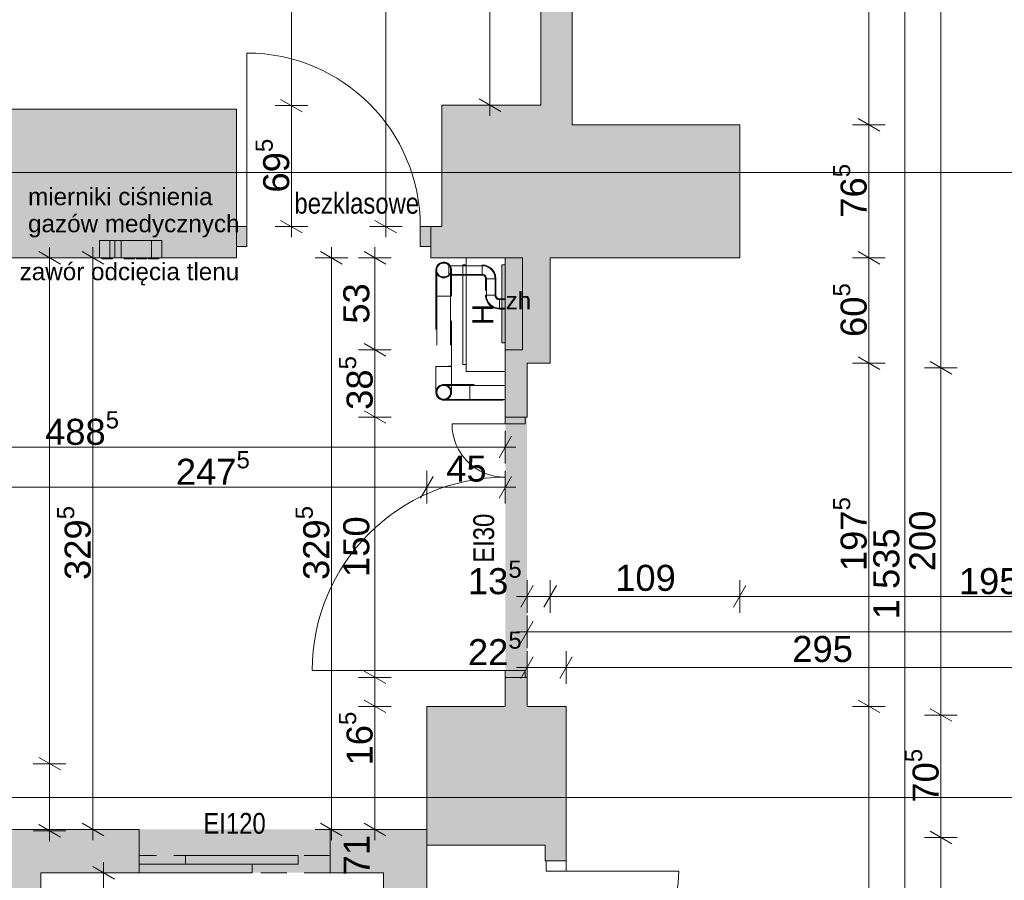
# Paper-space layout 'A-11 INWENTARYZACJA - PIĘTRO 8' of a CAD drawing. Header units: millimetres. Extents: x 0 to 420, y 0 to 297.
# Tile 4 of 12: x 125 to 182, y 171 to 220. Entities that reach past the tile are written whole.
import ezdxf
from ezdxf.xclip import XClip

# ---------------------------------------------------------------- set-up
doc = ezdxf.new("R2010")
doc.units = ezdxf.units.MM
doc.header["$MEASUREMENT"] = 0
doc.header["$XCLIPFRAME"] = 0
for name, pattern in [('DASHDOTX2', [1000, 500, -250, 0, -250]), ('Przer. długie kreski', [2.5, 1.5, -1]), ('PRZERYWANA', [5.64444, 2.82222, -2.82222])]:
    doc.linetypes.add(name, pattern=pattern)
doc.layers.add('A_osie_Nr_pióra__16', color=7, linetype='Continuous', lineweight=5, true_color=0x0f0f0f)
doc.layers.add('A_ppoż_Nr_pióra__8', color=7, linetype='Continuous', lineweight=13, true_color=0x4c4c4c)
for name, color, linetype in [('A_podrys', 7, 'Continuous'), ('A_ppoż', 7, 'Continuous'), ('A_winda', 7, 'Continuous'), ('A_wyposażenie', 7, 'Continuous'), ('A_ściany', 7, 'Continuous'), ('Drzwi Archicad', 7, 'Continuous')]:
    doc.layers.add(name, color=color, linetype=linetype)
for name, color, linetype, lineweight in [('A_ppoż_Nr_pióra__2', 8, 'Continuous', 13), ('A_winda_Nr_pióra__1', 7, 'Continuous', 20), ('A_wymiary_Nr_pióra__1', 7, 'Continuous', 20), ('A_wymiary_Nr_pióra__2', 8, 'Continuous', 13), ('A_wyposażenie_Nr_pióra__2', 8, 'Continuous', 13), ('A_ściany_Nr_pióra__1', 7, 'Continuous', 20), ('A_ściany_Nr_pióra__2', 8, 'Continuous', 13), ('Drzwi Archicad_Nr_pióra__1', 7, 'Continuous', 20)]:
    doc.layers.add(name, color=color, linetype=linetype, lineweight=lineweight)
doc.styles.add('STYL_AUTOMATYCZNY_1', font='arial.ttf')
doc.styles.add('STYL_AUTOMATYCZNY_2', font='ARIALN.TTF')
doc.styles.add('STYL_AUTOMATYCZNY_4', font='arial.ttf')

# ---------------------------------------------------------------- blocks, each defined once
blk = doc.blocks.new('Rysunek_1_1', base_point=(-1586.907, -269.455))
at = {"layer": 'A_ppoż', "linetype": 'Continuous', "lineweight": 0, "true_color": 0xfdfdfd}
for points in [[(153.316, 206.71), (153.316, 201.41), (154.316, 201.41), (154.316, 206.71)], [(153.116, 201.81), (153.316, 201.81), (153.316, 206.31), (153.116, 206.31)]]:
    blk.add_hatch(color=7, dxfattribs=at).paths.add_polyline_path(points)
at = {"layer": 'A_ppoż', "linetype": 'Continuous', "lineweight": 0, "true_color": 0x121212}
for points in [[(154.566, 182.54), (154.566, 197.54), (153.316, 197.54), (153.316, 182.54)], [(143.216, 173.78), (132.216, 173.78), (132.216, 171.28), (143.216, 171.28)]]:
    blk.add_hatch(color=250, dxfattribs=at).paths.add_polyline_path(points)
at = {"layer": 'A_winda', "linetype": 'Continuous', "lineweight": 0, "true_color": 0xfdfdfd}
for points in [[(141.375, 172.28), (134.875, 172.28), (134.875, 171.78), (141.375, 171.78)], [(138.716, 171.78), (132.216, 171.78), (132.216, 171.28), (138.716, 171.28)]]:
    blk.add_hatch(color=7, dxfattribs=at).paths.add_polyline_path(points)
at = {"layer": 'A_wyposażenie', "linetype": 'Continuous', "lineweight": 0, "true_color": 0xfdfdfd}
for points in [[(129.916, 207.71), (129.916, 206.71), (130.816, 206.71), (130.816, 207.71)], [(132.916, 206.71), (132.916, 207.71), (130.516, 207.71), (130.516, 206.71)], [(133.516, 206.71), (133.516, 207.71), (131.166, 207.71), (131.166, 206.71)], [(130.066, 206.653), (130.666, 206.653), (130.666, 206.71), (130.066, 206.71)], [(131.339, 206.653), (131.939, 206.653), (131.939, 206.71), (131.339, 206.71)], [(132.038, 206.653), (132.638, 206.653), (132.638, 206.71), (132.038, 206.71)], [(132.738, 206.653), (133.338, 206.653), (133.338, 206.71), (132.738, 206.71)]]:
    blk.add_hatch(color=7, dxfattribs=at).paths.add_polyline_path(points)
at = {"layer": 'A_ściany', "linetype": 'Continuous', "lineweight": 0, "true_color": 0x000000}
for points in [[(155.366, 264.31), (155.366, 215.51), (157.166, 215.51), (157.166, 264.31)], [(137.816, 215.27), (122.646, 215.27), (122.646, 206.71), (137.816, 206.71)], [(157.166, 215.51), (149.666, 215.51), (149.666, 206.71), (157.166, 206.71)], [(157.166, 206.71), (166.826, 206.71), (166.826, 214.38), (157.166, 214.38)], [(149.016, 208.51), (149.016, 206.71), (149.666, 206.71), (149.666, 208.51)], [(155.906, 200.64), (155.906, 206.71), (153.316, 206.71), (153.316, 200.64)], [(153.316, 197.54), (154.566, 197.54), (154.566, 200.64), (153.316, 200.64)], [(153.316, 180.87), (154.566, 180.87), (154.566, 182.54), (153.316, 182.54)], [(148.796, 172.87), (155.616, 172.87), (156.816, 180.87), (148.796, 180.87)], [(155.616, 172.87), (155.616, 171.97), (156.816, 171.97), (156.816, 180.87)], [(124.046, 173.78), (126.546, 171.28), (132.216, 171.28), (132.216, 173.78)], [(124.046, 173.78), (124.046, 142.05), (126.546, 144.55), (126.546, 171.28)], [(148.796, 173.78), (143.216, 173.78), (143.216, 171.28), (146.296, 171.28)], [(146.296, 171.28), (146.296, 144.55), (148.796, 142.05), (148.796, 173.78)]]:
    blk.add_hatch(color=18, dxfattribs=at).paths.add_polyline_path(points)
at = {"layer": 'Drzwi Archicad', "linetype": 'Continuous', "lineweight": 0, "true_color": 0xfdfdfd}
for points in [[(137.816, 208.51), (137.816, 207.36), (138.416, 207.36), (138.416, 208.51)], [(149.016, 207.36), (149.016, 208.51), (148.416, 208.51), (148.416, 207.36)]]:
    blk.add_hatch(color=7, dxfattribs=at).paths.add_polyline_path(points)
at = {"layer": 'A_osie_Nr_pióra__16', "color": 250, "linetype": 'DASHDOTX2', "lineweight": 5, "true_color": 0x0f0f0f}
for p, q in [((282.285, 211.62), (58.086, 211.62)), ((282.285, 175.62), (58.086, 175.62))]:
    blk.add_line(p, q, dxfattribs=at)
at = {"layer": 'A_ppoż_Nr_pióra__2', "color": 8, "linetype": 'Continuous', "lineweight": 13}
for p, q in [((151.066, 206.71), (151.066, 200.16)), ((153.316, 206.71), (151.066, 206.71)), ((153.316, 200.16), (153.316, 206.71)), ((150.866, 206.31), (150.866, 200.56)), ((151.066, 206.31), (150.866, 206.31)), ((151.066, 200.56), (151.066, 206.31)), ((150.866, 200.56), (151.066, 200.56)), ((151.066, 200.16), (153.316, 200.16))]:
    blk.add_line(p, q, dxfattribs=at)
at = {"layer": 'A_ppoż_Nr_pióra__2', "color": 8, "linetype": 'PRZERYWANA', "lineweight": 13}
for p, q in [((149.331, 206.126), (149.316, 206.01)), ((149.316, 206.01), (149.316, 205.959)), ((149.376, 206.235), (149.331, 206.126)), ((149.366, 206.01), (149.366, 204.51)), ((149.447, 206.328), (149.376, 206.235)), ((149.541, 206.4), (149.447, 206.328)), ((149.649, 206.445), (149.541, 206.4)), ((149.766, 206.46), (149.649, 206.445)), ((149.882, 206.445), (149.766, 206.46)), ((149.991, 206.4), (149.882, 206.445)), ((150.084, 206.328), (149.991, 206.4)), ((150.067, 206.26), (151.974, 206.26)), ((150.155, 206.235), (150.084, 206.328)), ((150.2, 206.126), (150.155, 206.235)), ((150.166, 206.01), (150.166, 204.51)), ((150.216, 206.01), (150.2, 206.126)), ((150.216, 206.01), (150.216, 205.959)), ((151.974, 206.31), (151.974, 206.3)), ((151.974, 206.31), (152.181, 206.283)), ((151.974, 206.3), (151.974, 206.27)), ((151.974, 206.27), (151.974, 206.222)), ((151.974, 206.222), (151.974, 206.16)), ((151.974, 206.16), (151.974, 206.088)), ((151.974, 206.088), (151.974, 206.01)), ((151.974, 206.01), (151.974, 205.932)), ((152.181, 206.283), (152.374, 206.203)), ((152.374, 206.203), (152.54, 206.076)), ((152.54, 206.076), (152.667, 205.91)), ((149.316, 205.959), (149.316, 205.809)), ((149.316, 205.809), (149.316, 205.571)), ((149.316, 205.571), (149.316, 205.26)), ((150.067, 205.76), (151.974, 205.76)), ((150.216, 205.959), (150.216, 205.809)), ((150.216, 205.809), (150.216, 205.571)), ((150.216, 205.571), (150.216, 205.26)), ((151.974, 205.932), (151.974, 205.86)), ((151.974, 205.86), (151.974, 205.798)), ((151.974, 205.798), (151.974, 205.75)), ((151.974, 205.75), (151.974, 205.72)), ((151.974, 205.72), (151.974, 205.71)), ((151.974, 205.71), (152.026, 205.703)), ((152.026, 205.703), (152.074, 205.683)), ((152.074, 205.683), (152.115, 205.651)), ((152.115, 205.651), (152.147, 205.61)), ((152.147, 205.61), (152.167, 205.562)), ((152.167, 205.562), (152.174, 205.51)), ((152.184, 205.51), (152.174, 205.51)), ((152.214, 205.51), (152.184, 205.51)), ((152.262, 205.51), (152.214, 205.51)), ((152.224, 204.56), (152.224, 205.51)), ((152.324, 205.51), (152.262, 205.51)), ((152.396, 205.51), (152.324, 205.51)), ((152.474, 205.51), (152.396, 205.51)), ((152.551, 205.51), (152.474, 205.51)), ((152.624, 205.51), (152.551, 205.51)), ((152.686, 205.51), (152.624, 205.51)), ((152.667, 205.91), (152.747, 205.717)), ((152.734, 205.51), (152.686, 205.51)), ((152.724, 204.56), (152.724, 205.51)), ((152.764, 205.51), (152.734, 205.51)), ((152.747, 205.717), (152.774, 205.51)), ((152.774, 205.51), (152.764, 205.51)), ((149.316, 205.26), (149.316, 204.898)), ((149.316, 204.898), (149.316, 204.51)), ((150.216, 205.26), (150.216, 204.898)), ((150.216, 204.898), (150.216, 204.51)), ((149.331, 204.51), (149.316, 204.51)), ((149.376, 204.51), (149.331, 204.51)), ((149.366, 204.51), (149.366, 200.464)), ((149.447, 204.51), (149.376, 204.51)), ((149.541, 204.51), (149.447, 204.51)), ((149.649, 204.51), (149.541, 204.51)), ((149.766, 204.51), (149.649, 204.51)), ((149.882, 204.51), (149.766, 204.51)), ((149.991, 204.51), (149.882, 204.51)), ((150.084, 204.51), (149.991, 204.51)), ((150.155, 204.51), (150.084, 204.51)), ((150.2, 204.51), (150.155, 204.51)), ((150.166, 204.51), (150.166, 200.464)), ((150.216, 204.51), (150.2, 204.51)), ((152.201, 204.353), (152.174, 204.56)), ((152.174, 204.56), (152.184, 204.56)), ((152.184, 204.56), (152.214, 204.56)), ((152.281, 204.16), (152.201, 204.353)), ((152.214, 204.56), (152.262, 204.56)), ((152.262, 204.56), (152.324, 204.56)), ((152.324, 204.56), (152.396, 204.56)), ((152.396, 204.56), (152.474, 204.56)), ((152.474, 204.56), (152.551, 204.56)), ((152.551, 204.56), (152.624, 204.56)), ((152.624, 204.56), (152.686, 204.56)), ((152.686, 204.56), (152.734, 204.56)), ((152.734, 204.56), (152.764, 204.56)), ((152.764, 204.56), (152.774, 204.56)), ((152.781, 204.508), (152.774, 204.56)), ((152.801, 204.46), (152.781, 204.508)), ((152.832, 204.419), (152.801, 204.46)), ((152.874, 204.387), (152.832, 204.419)), ((152.922, 204.367), (152.874, 204.387)), ((152.974, 204.36), (152.922, 204.367)), ((152.974, 204.35), (152.974, 204.36)), ((152.974, 204.32), (152.974, 204.35)), ((152.974, 204.272), (152.974, 204.32)), ((153.316, 204.31), (152.974, 204.31)), ((152.408, 203.994), (152.281, 204.16)), ((152.574, 203.867), (152.408, 203.994)), ((152.767, 203.787), (152.574, 203.867)), ((152.974, 203.76), (152.767, 203.787)), ((152.974, 204.21), (152.974, 204.272)), ((152.974, 204.138), (152.974, 204.21)), ((152.974, 204.06), (152.974, 204.138)), ((152.974, 203.982), (152.974, 204.06)), ((152.974, 203.91), (152.974, 203.982)), ((152.974, 203.848), (152.974, 203.91)), ((152.974, 203.8), (152.974, 203.848)), ((153.316, 203.81), (152.974, 203.81)), ((152.974, 203.77), (152.974, 203.8)), ((152.974, 203.76), (152.974, 203.77)), ((149.332, 200.461), (149.316, 200.461)), ((149.316, 200.461), (149.316, 200.073)), ((149.376, 200.461), (149.332, 200.461)), ((149.448, 200.461), (149.376, 200.461)), ((149.541, 200.461), (149.448, 200.461)), ((149.65, 200.461), (149.541, 200.461)), ((149.766, 200.461), (149.65, 200.461)), ((149.883, 200.461), (149.766, 200.461)), ((149.991, 200.461), (149.883, 200.461)), ((150.084, 200.461), (149.991, 200.461)), ((150.156, 200.461), (150.084, 200.461)), ((150.201, 200.461), (150.156, 200.461)), ((150.216, 200.461), (150.201, 200.461)), ((150.216, 200.461), (150.216, 200.073)), ((149.316, 200.073), (149.316, 199.711)), ((150.216, 200.073), (150.216, 199.711)), ((149.316, 199.711), (149.316, 199.401)), ((149.316, 199.401), (149.316, 199.162)), ((149.448, 199.279), (149.376, 199.186)), ((149.447, 199.278), (149.376, 199.185)), ((149.42, 199.173), (149.483, 199.255)), ((149.541, 199.35), (149.447, 199.278)), ((149.541, 199.351), (149.448, 199.279)), ((149.483, 199.255), (149.566, 199.318)), ((149.65, 199.396), (149.541, 199.351)), ((149.649, 199.395), (149.541, 199.35)), ((149.566, 199.318), (149.663, 199.357)), ((149.766, 199.41), (149.649, 199.395)), ((149.766, 199.411), (149.65, 199.396)), ((149.663, 199.357), (149.766, 199.371)), ((149.883, 199.396), (149.766, 199.411)), ((149.766, 199.41), (149.817, 199.41)), ((149.766, 199.371), (149.87, 199.357)), ((149.766, 199.36), (151.266, 199.36)), ((149.817, 199.41), (149.967, 199.41)), ((149.87, 199.357), (149.966, 199.318)), ((149.991, 199.351), (149.883, 199.396)), ((149.966, 199.318), (150.049, 199.255)), ((149.967, 199.41), (150.205, 199.41)), ((150.084, 199.279), (149.991, 199.351)), ((150.049, 199.255), (150.113, 199.173)), ((150.156, 199.186), (150.084, 199.279)), ((150.205, 199.41), (150.516, 199.41)), ((150.216, 199.711), (150.216, 199.401)), ((150.216, 199.401), (150.216, 199.162)), ((150.516, 199.41), (150.877, 199.41)), ((150.877, 199.41), (151.266, 199.41)), ((151.266, 199.41), (151.266, 199.395)), ((151.266, 199.395), (151.266, 199.35)), ((151.266, 199.36), (153.316, 199.36)), ((151.266, 199.35), (151.266, 199.278)), ((151.266, 199.278), (151.266, 199.185)), ((149.316, 199.162), (149.316, 199.012)), ((149.332, 199.078), (149.316, 198.961)), ((149.331, 199.076), (149.316, 198.96)), ((149.316, 199.012), (149.316, 198.961)), ((149.316, 198.961), (149.332, 198.845)), ((149.316, 198.96), (149.331, 198.843)), ((149.376, 199.185), (149.331, 199.076)), ((149.331, 198.843), (149.376, 198.735)), ((149.376, 199.186), (149.332, 199.078)), ((149.332, 198.845), (149.376, 198.736)), ((149.366, 198.975), (149.38, 199.077)), ((149.38, 198.872), (149.366, 198.975)), ((149.376, 198.736), (149.448, 198.643)), ((149.376, 198.735), (149.447, 198.642)), ((149.38, 199.077), (149.42, 199.173)), ((149.42, 198.776), (149.38, 198.872)), ((149.483, 198.694), (149.42, 198.776)), ((149.447, 198.642), (149.541, 198.57)), ((149.448, 198.643), (149.541, 198.571)), ((149.566, 198.631), (149.483, 198.694)), ((149.663, 198.592), (149.566, 198.631)), ((149.966, 198.631), (149.87, 198.592)), ((150.049, 198.694), (149.966, 198.631)), ((149.991, 198.571), (150.084, 198.643)), ((150.113, 198.776), (150.049, 198.694)), ((150.084, 198.643), (150.156, 198.736)), ((150.113, 199.173), (150.153, 199.077)), ((150.153, 198.872), (150.113, 198.776)), ((150.153, 199.077), (150.166, 198.975)), ((150.166, 198.975), (150.153, 198.872)), ((150.201, 199.078), (150.156, 199.186)), ((150.156, 198.736), (150.201, 198.845)), ((150.216, 198.961), (150.201, 199.078)), ((150.201, 198.845), (150.216, 198.961)), ((150.216, 199.162), (150.216, 199.012)), ((150.216, 199.012), (150.216, 198.961)), ((151.266, 199.185), (151.266, 199.076)), ((151.266, 199.076), (151.266, 198.96)), ((151.266, 198.96), (151.266, 198.843)), ((151.266, 198.843), (151.266, 198.735)), ((151.266, 198.735), (151.266, 198.642)), ((151.266, 198.642), (151.266, 198.57)), ((149.541, 198.571), (149.65, 198.527)), ((149.541, 198.57), (149.649, 198.525)), ((149.649, 198.525), (149.766, 198.51)), ((149.65, 198.527), (149.766, 198.511)), ((149.766, 198.578), (149.663, 198.592)), ((149.87, 198.592), (149.766, 198.578)), ((149.766, 198.56), (151.266, 198.56)), ((149.766, 198.511), (149.883, 198.527)), ((149.766, 198.51), (149.817, 198.51)), ((149.817, 198.51), (149.967, 198.51)), ((149.883, 198.527), (149.991, 198.571)), ((149.967, 198.51), (150.205, 198.51)), ((150.205, 198.51), (150.516, 198.51)), ((150.516, 198.51), (150.877, 198.51)), ((150.877, 198.51), (151.266, 198.51)), ((151.266, 198.57), (151.266, 198.525)), ((151.266, 198.56), (153.316, 198.56)), ((151.266, 198.525), (151.266, 198.51))]:
    blk.add_line(p, q, dxfattribs=at)
at = {"layer": 'A_ppoż_Nr_pióra__2', "color": 8, "linetype": 'Continuous', "lineweight": 13, "flags": 128}
for points in [[(153.316, 206.71), (154.316, 206.71), (154.316, 201.41), (153.316, 201.41)], [(153.116, 201.81), (153.316, 201.81), (153.316, 206.31), (153.116, 206.31)]]:
    blk.add_lwpolyline(points, close=True, dxfattribs=at)
at = {"layer": 'A_ppoż_Nr_pióra__2', "color": 8, "linetype": 'PRZERYWANA', "lineweight": 13, "flags": 128}
for points in [[(150.216, 206.01, 1), (149.316, 206.01, 1)], [(150.166, 206.01, 1), (149.366, 206.01, 1)], [(150.216, 198.96, 1), (149.316, 198.96, 1)], [(150.166, 198.96, 1), (149.366, 198.96, 1)]]:
    blk.add_lwpolyline(points, format="xyb", close=True, dxfattribs=at)
for points in [[(150.067, 206.31), (150.067, 205.71), (151.974, 205.71), (151.974, 206.31)], [(152.174, 204.56), (152.774, 204.56), (152.774, 205.51), (152.174, 205.51)], [(150.216, 204.51), (149.316, 204.51), (149.316, 200.464), (150.216, 200.464)], [(153.316, 203.76), (153.316, 204.36), (152.974, 204.36), (152.974, 203.76)], [(151.266, 199.41), (151.266, 198.51), (153.316, 198.51), (153.316, 199.41)]]:
    blk.add_lwpolyline(points, close=True, dxfattribs=at)
at = {"layer": 'A_ppoż_Nr_pióra__2', "color": 8, "linetype": 'PRZERYWANA', "lineweight": 13}
for centre, radius, start, end in [((151.974, 205.51), 0.75, 0, 90), ((151.974, 205.51), 0.25, 0, 90), ((152.974, 204.56), 0.75, 180, 270), ((152.974, 204.56), 0.25, 180, 270)]:
    blk.add_arc(centre, radius, start, end, dxfattribs=at)
at = {"layer": 'A_winda_Nr_pióra__1', "color": 7, "linetype": 'Przer. długie kreski', "lineweight": 20}
for p, q in [((143.216, 172.28), (132.216, 172.28)), ((143.216, 171.28), (132.216, 171.28))]:
    blk.add_line(p, q, dxfattribs=at)
at = {"layer": 'A_winda_Nr_pióra__1', "color": 7, "linetype": 'Continuous', "lineweight": 20, "flags": 128}
for points in [[(141.375, 172.28), (134.875, 172.28), (134.875, 171.78), (141.375, 171.78)], [(138.716, 171.78), (132.216, 171.78), (132.216, 171.28), (138.716, 171.28)]]:
    blk.add_lwpolyline(points, close=True, dxfattribs=at)
at = {"layer": 'A_wymiary_Nr_pióra__1', "color": 7, "linetype": 'Continuous', "lineweight": 20}
for p, q in [((140.363, 215.841), (141.613, 215.119)), ((151.808, 215.871), (153.058, 215.149)), ((173.648, 214.741), (174.898, 214.019)), ((140.363, 208.871), (141.613, 208.149)), ((145.803, 208.871), (147.053, 208.149)), ((127.671, 206.349), (126.421, 207.071)), ((130.171, 206.349), (128.921, 207.071)), ((143.921, 206.349), (142.671, 207.071)), ((146.421, 206.349), (145.171, 207.071)), ((173.648, 207.071), (174.898, 206.349)), ((145.171, 201.771), (146.421, 201.049)), ((173.648, 201.001), (174.898, 200.279)), ((177.795, 200.731), (179.045, 200.009)), ((145.171, 197.901), (146.421, 197.179)), ((152.955, 195.184), (153.676, 196.434)), ((149.156, 194.123), (148.435, 192.873)), ((152.955, 192.873), (153.676, 194.123)), ((154.926, 187.83), (154.205, 186.58)), ((156.266, 187.83), (155.545, 186.58)), ((167.186, 187.83), (166.465, 186.58)), ((154.926, 185.785), (154.205, 184.535)), ((154.926, 183.731), (154.205, 182.481)), ((157.176, 183.731), (156.455, 182.481)), ((145.171, 182.901), (146.421, 182.179)), ((145.171, 181.231), (146.421, 180.509)), ((173.648, 181.231), (174.898, 180.509)), ((177.795, 180.731), (179.045, 180.009)), ((126.421, 177.93), (127.671, 177.208)), ((126.421, 174.06), (127.671, 173.338)), ((128.921, 174.141), (130.171, 173.419)), ((142.671, 174.141), (143.921, 173.419)), ((145.171, 174.141), (146.421, 173.419)), ((177.795, 173.681), (179.045, 172.959)), ((130.785, 170.919), (129.535, 171.641))]:
    blk.add_line(p, q, dxfattribs=at)
at = {"layer": 'A_wymiary_Nr_pióra__2', "color": 8, "linetype": 'Continuous', "lineweight": 13}
for p, q in [((174.273, 214.38), (174.273, 265.2)), ((176.346, 111.72), (176.346, 265.2)), ((178.42, 200.37), (178.42, 265.2)), ((146.428, 208.51), (146.428, 264.31)), ((152.433, 215.51), (152.433, 264.31)), ((140.988, 215.48), (140.988, 256.2)), ((141.926, 215.48), (140.051, 215.48)), ((140.988, 208.51), (140.988, 215.48)), ((153.37, 215.51), (151.495, 215.51)), ((152.433, 214.899), (152.433, 215.51)), ((175.211, 214.38), (173.336, 214.38)), ((174.273, 206.71), (174.273, 214.38)), ((141.926, 208.51), (140.051, 208.51)), ((140.988, 207.899), (140.988, 208.51)), ((147.365, 208.51), (145.49, 208.51)), ((146.428, 207.899), (146.428, 208.51)), ((127.046, 206.71), (127.046, 207.321)), ((129.546, 206.71), (129.546, 207.321)), ((143.296, 206.71), (143.296, 207.321)), ((145.796, 206.71), (145.796, 207.321)), ((127.983, 206.71), (126.108, 206.71)), ((127.046, 177.569), (127.046, 206.71)), ((130.483, 206.71), (128.608, 206.71)), ((129.546, 173.78), (129.546, 206.71)), ((144.233, 206.71), (142.358, 206.71)), ((143.296, 173.78), (143.296, 206.71)), ((146.733, 206.71), (144.858, 206.71)), ((145.796, 201.41), (145.796, 206.71)), ((175.211, 206.71), (173.336, 206.71)), ((174.273, 200.64), (174.273, 206.71)), ((146.733, 201.41), (144.858, 201.41)), ((145.796, 197.54), (145.796, 201.41)), ((175.211, 200.64), (173.336, 200.64)), ((174.273, 180.87), (174.273, 200.64)), ((179.357, 200.37), (177.482, 200.37)), ((178.42, 180.37), (178.42, 200.37)), ((146.733, 197.54), (144.858, 197.54)), ((145.796, 182.54), (145.796, 197.54)), ((153.316, 194.871), (153.316, 196.746)), ((104.446, 195.809), (153.316, 195.809)), ((153.316, 195.809), (153.927, 195.809)), ((148.796, 192.561), (148.796, 194.436)), ((153.316, 192.561), (153.316, 194.436)), ((124.046, 193.498), (148.796, 193.498)), ((148.796, 193.498), (153.316, 193.498)), ((153.316, 193.498), (153.927, 193.498)), ((154.566, 186.267), (154.566, 188.142)), ((155.906, 186.267), (155.906, 188.142)), ((166.826, 186.267), (166.826, 188.142)), ((153.954, 187.205), (154.566, 187.205)), ((154.566, 187.205), (155.906, 187.205)), ((155.906, 187.205), (166.826, 187.205)), ((166.826, 187.205), (186.391, 187.205)), ((154.566, 184.222), (154.566, 186.097)), ((153.954, 185.16), (154.566, 185.16)), ((154.566, 185.16), (282.285, 185.16)), ((154.566, 182.169), (154.566, 184.044)), ((156.816, 182.169), (156.816, 184.044)), ((153.954, 183.106), (154.566, 183.106)), ((154.566, 183.106), (156.816, 183.106)), ((156.816, 183.106), (186.326, 183.106)), ((146.733, 182.54), (144.858, 182.54)), ((145.796, 180.87), (145.796, 182.54)), ((146.733, 180.87), (144.858, 180.87)), ((145.796, 173.78), (145.796, 180.87)), ((175.211, 180.87), (173.336, 180.87)), ((174.273, 134.73), (174.273, 180.87)), ((179.357, 180.37), (177.482, 180.37)), ((178.42, 173.32), (178.42, 180.37)), ((127.983, 177.569), (126.108, 177.569)), ((127.046, 173.699), (127.046, 177.569)), ((127.983, 173.699), (126.108, 173.699)), ((127.046, 173.088), (127.046, 173.699)), ((130.483, 173.78), (128.608, 173.78)), ((129.546, 173.169), (129.546, 173.78)), ((144.233, 173.78), (142.358, 173.78)), ((143.296, 173.169), (143.296, 173.78)), ((146.733, 173.78), (144.858, 173.78)), ((145.796, 173.169), (145.796, 173.78)), ((179.357, 173.32), (177.482, 173.32)), ((178.42, 141.388), (178.42, 173.32)), ((130.16, 171.28), (130.16, 171.891)), ((131.098, 171.28), (129.223, 171.28)), ((130.16, 144.55), (130.16, 171.28))]:
    blk.add_line(p, q, dxfattribs=at)
at = {"layer": 'A_wyposażenie_Nr_pióra__2', "color": 8, "linetype": 'PRZERYWANA', "lineweight": 13}
for p, q in [((130.116, 206.71), (130.116, 206.653)), ((130.616, 206.71), (130.616, 206.653)), ((131.389, 206.71), (131.389, 206.653)), ((131.889, 206.71), (131.889, 206.653)), ((132.088, 206.71), (132.088, 206.653)), ((132.588, 206.71), (132.588, 206.653)), ((132.788, 206.71), (132.788, 206.653)), ((133.288, 206.71), (133.288, 206.653))]:
    blk.add_line(p, q, dxfattribs=at)
at = {"layer": 'A_wyposażenie_Nr_pióra__2', "color": 8, "linetype": 'Continuous', "lineweight": 13, "flags": 128}
for points in [[(129.916, 207.71), (130.816, 207.71), (130.816, 206.71), (129.916, 206.71)], [(132.916, 206.71), (130.516, 206.71), (130.516, 207.71), (132.916, 207.71)], [(133.516, 206.71), (131.166, 206.71), (131.166, 207.71), (133.516, 207.71)], [(130.066, 206.653), (130.666, 206.653), (130.666, 206.71), (130.066, 206.71)], [(131.339, 206.653), (131.939, 206.653), (131.939, 206.71), (131.339, 206.71)], [(132.038, 206.653), (132.638, 206.653), (132.638, 206.71), (132.038, 206.71)], [(132.738, 206.653), (133.338, 206.653), (133.338, 206.71), (132.738, 206.71)]]:
    blk.add_lwpolyline(points, close=True, dxfattribs=at)
at = {"layer": 'A_wyposażenie_Nr_pióra__2', "color": 8, "linetype": 'PRZERYWANA', "lineweight": 13, "flags": 128}
for points in [[(130.666, 206.71), (130.066, 206.71), (130.066, 206.653), (130.666, 206.653)], [(131.939, 206.71), (131.339, 206.71), (131.339, 206.653), (131.939, 206.653)], [(132.638, 206.71), (132.038, 206.71), (132.038, 206.653), (132.638, 206.653)], [(133.338, 206.71), (132.738, 206.71), (132.738, 206.653), (133.338, 206.653)]]:
    blk.add_lwpolyline(points, close=True, dxfattribs=at)
at = {"layer": 'A_ściany_Nr_pióra__1', "color": 7, "linetype": 'Continuous', "lineweight": 20}
for p, q in [((137.816, 208.51), (137.346, 208.51)), ((137.816, 208.51), (137.816, 207.36)), ((149.016, 208.51), (149.486, 208.51)), ((149.016, 208.51), (149.016, 207.36)), ((137.816, 207.36), (137.816, 206.71)), ((149.016, 207.36), (149.016, 206.71)), ((137.816, 206.71), (137.446, 206.71)), ((149.016, 206.71), (149.386, 206.71)), ((153.316, 197.54), (153.316, 197.91)), ((153.316, 197.54), (154.466, 197.54)), ((154.466, 197.54), (154.566, 197.54)), ((154.566, 197.54), (154.566, 197.91)), ((153.316, 182.54), (153.316, 182.17)), ((153.316, 182.54), (154.466, 182.54)), ((154.466, 182.54), (154.566, 182.54)), ((154.566, 182.54), (154.566, 182.17)), ((132.216, 173.78), (132.216, 171.28)), ((143.216, 173.78), (143.216, 171.28)), ((155.616, 171.97), (155.616, 172.34)), ((155.666, 171.97), (155.616, 171.97)), ((156.816, 171.97), (155.666, 171.97)), ((156.816, 171.97), (156.816, 172.34))]:
    blk.add_line(p, q, dxfattribs=at)
at = {"layer": 'A_ściany_Nr_pióra__1', "color": 7, "linetype": 'Continuous', "lineweight": 20, "flags": 128}
for points in [[(155.366, 264.31), (155.366, 215.51)], [(157.166, 215.51), (157.166, 264.31)], [(137.816, 215.27), (122.646, 215.27)], [(137.816, 208.51), (137.816, 215.27)], [(155.366, 215.51), (149.666, 215.51)], [(149.666, 215.51), (149.666, 208.51)], [(157.166, 214.38), (157.166, 215.51)], [(166.826, 214.38), (157.166, 214.38)], [(166.826, 206.71), (166.826, 214.38)], [(149.666, 208.51), (149.016, 208.51)], [(122.646, 206.71), (137.816, 206.71)], [(149.016, 206.71), (149.666, 206.71)], [(149.666, 206.71), (153.316, 206.71)], [(153.316, 206.71), (153.316, 200.64)], [(155.906, 200.64), (155.906, 206.71)], [(155.906, 206.71), (157.166, 206.71)], [(157.166, 206.71), (166.826, 206.71)], [(153.316, 200.64), (153.316, 197.54)], [(154.566, 197.54), (154.566, 200.64)], [(154.566, 200.64), (155.906, 200.64)], [(153.316, 182.54), (153.316, 180.87)], [(154.566, 180.87), (154.566, 182.54)], [(153.316, 180.87), (148.796, 180.87)], [(148.796, 180.87), (148.796, 172.87)], [(156.816, 180.87), (154.566, 180.87)], [(156.816, 171.97), (156.816, 180.87)], [(132.216, 173.78), (124.046, 173.78)], [(148.796, 173.78), (143.216, 173.78)], [(148.796, 155.115), (148.796, 173.78)], [(148.796, 172.87), (155.616, 172.87)], [(155.616, 172.87), (155.616, 171.97)], [(126.546, 171.28), (132.216, 171.28)], [(126.546, 144.55), (126.546, 171.28)], [(143.216, 171.28), (146.296, 171.28)], [(146.296, 171.28), (146.296, 144.55)]]:
    blk.add_lwpolyline(points, dxfattribs=at)
at = {"layer": 'A_ściany_Nr_pióra__2', "color": 8, "linetype": 'Continuous', "lineweight": 13, "flags": 128}
for points in [[(130.816, 207.71), (129.916, 207.71)], [(129.916, 207.71), (129.916, 206.71)], [(132.916, 207.71), (130.516, 207.71)], [(130.516, 207.71), (130.516, 206.71)], [(130.816, 206.71), (130.816, 207.71)], [(133.516, 207.71), (131.166, 207.71)], [(131.166, 207.71), (131.166, 206.71)], [(132.916, 206.71), (132.916, 207.71)], [(133.516, 206.71), (133.516, 207.71)], [(129.916, 206.71), (130.816, 206.71)], [(130.516, 206.71), (132.916, 206.71)], [(131.166, 206.71), (133.516, 206.71)], [(153.316, 206.71), (153.316, 201.41)], [(154.316, 206.71), (153.316, 206.71)], [(154.316, 201.41), (154.316, 206.71)], [(153.116, 206.31), (153.116, 201.81)], [(153.316, 206.31), (153.116, 206.31)], [(153.316, 201.81), (153.316, 206.31)], [(153.116, 201.81), (153.316, 201.81)], [(153.316, 201.41), (154.316, 201.41)]]:
    blk.add_lwpolyline(points, dxfattribs=at)
at = {"layer": 'Drzwi Archicad_Nr_pióra__1', "color": 7, "linetype": 'Continuous', "lineweight": 20}
for p, q in [((138.416, 208.51), (138.416, 218.51)), ((137.816, 208.51), (137.346, 208.51)), ((137.816, 208.51), (137.346, 208.51)), ((137.816, 208.51), (138.416, 208.51)), ((137.816, 207.36), (137.816, 208.51)), ((137.816, 208.51), (137.816, 207.36)), ((137.816, 208.51), (137.816, 207.36)), ((138.416, 208.51), (138.416, 207.36)), ((148.416, 207.36), (148.416, 208.51)), ((148.416, 208.51), (149.016, 208.51)), ((149.016, 208.51), (149.016, 207.36)), ((149.016, 208.51), (149.016, 207.36)), ((149.016, 208.51), (149.016, 207.36)), ((149.016, 208.51), (149.486, 208.51)), ((149.016, 208.51), (149.486, 208.51)), ((138.416, 207.36), (137.816, 207.36)), ((137.816, 207.36), (137.816, 206.71)), ((137.816, 207.36), (137.816, 206.71)), ((149.016, 207.36), (148.416, 207.36)), ((149.016, 207.36), (149.016, 206.71)), ((149.016, 207.36), (149.016, 206.71)), ((137.816, 206.71), (137.446, 206.71)), ((137.816, 206.71), (137.446, 206.71)), ((149.016, 206.71), (149.386, 206.71)), ((149.016, 206.71), (149.386, 206.71)), ((153.316, 197.54), (153.316, 197.91)), ((153.316, 197.54), (153.316, 197.91)), ((153.316, 197.14), (153.316, 197.54)), ((153.316, 197.54), (154.466, 197.54)), ((153.316, 197.54), (154.466, 197.54)), ((153.316, 197.54), (154.466, 197.54)), ((154.466, 197.54), (154.466, 197.14)), ((154.466, 197.54), (154.566, 197.54)), ((154.466, 197.54), (154.566, 197.54)), ((154.566, 197.54), (154.566, 197.91)), ((154.566, 197.54), (154.566, 197.91)), ((153.316, 197.14), (150.246, 197.14)), ((154.466, 197.14), (153.316, 197.14)), ((153.316, 182.94), (142.186, 182.94)), ((153.316, 182.54), (153.316, 182.94)), ((153.316, 182.94), (154.466, 182.94)), ((154.466, 182.94), (154.466, 182.54)), ((154.466, 182.54), (153.316, 182.54)), ((153.316, 182.54), (154.466, 182.54)), ((153.316, 182.54), (154.466, 182.54)), ((153.316, 182.54), (153.316, 182.17)), ((153.316, 182.54), (153.316, 182.17)), ((154.466, 182.54), (154.566, 182.54)), ((154.466, 182.54), (154.566, 182.54)), ((154.566, 182.54), (154.566, 182.17)), ((154.566, 182.54), (154.566, 182.17)), ((132.216, 173.78), (132.216, 171.28)), ((143.216, 173.78), (143.216, 171.28)), ((155.616, 171.97), (155.616, 172.34)), ((155.616, 171.97), (155.616, 172.34)), ((155.666, 171.97), (155.616, 171.97)), ((155.666, 171.97), (155.616, 171.97)), ((155.666, 171.37), (155.666, 171.97)), ((155.666, 171.97), (156.816, 171.97)), ((156.816, 171.97), (155.666, 171.97)), ((156.816, 171.97), (155.666, 171.97)), ((156.816, 171.97), (156.816, 172.34)), ((156.816, 171.97), (156.816, 172.34)), ((156.816, 171.97), (156.816, 171.37)), ((156.816, 171.37), (155.666, 171.37)), ((156.816, 171.37), (163.316, 171.37))]:
    blk.add_line(p, q, dxfattribs=at)
for centre, radius, start, end in [((138.416, 208.51), 10, 0, 90), ((153.316, 197.14), 3.07, 180, 270), ((153.316, 182.94), 11.13, 90, 180), ((156.816, 171.37), 6.5, 270, 0)]:
    blk.add_arc(centre, radius, start, end, dxfattribs=at)
at = {"layer": 'A_ppoż_Nr_pióra__2', "color": 8, "linetype": 'Continuous', "lineweight": 13, "insert": (153.333, 204.242), "char_height": 1, "attachment_point": 4, "style": 'STYL_AUTOMATYCZNY_1'}
blk.add_mtext('\\A1;{\\pql;\\fArial|b0|i0|c238|p0;\\W1.000000;zh}', dxfattribs=at)
at = {"layer": 'A_ppoż_Nr_pióra__2', "color": 8, "linetype": 'Continuous', "lineweight": 13, "insert": (152.022, 202.841), "char_height": 1.2, "attachment_point": 4, "rotation": 90, "style": 'STYL_AUTOMATYCZNY_1'}
blk.add_mtext('\\A1;{\\pql;\\fArial|b0|i0|c238|p0;\\W1.000000;H}', dxfattribs=at)
at = {"layer": 'A_ppoż_Nr_pióra__8', "color": 251, "linetype": 'Continuous', "lineweight": 13, "true_color": 0x4c4c4c, "char_height": 1.2, "attachment_point": 5, "style": 'STYL_AUTOMATYCZNY_2'}
for s, insert in [('\\A1;{\\pqc;\\fArial Narrow|b0|i0|c238|p0;\\W1.000000;bezklasowe}', (144.753, 209.849)), ('\\A1;{\\pqc;\\fArial Narrow|b0|i0|c238|p0;\\W1.000000;EI120}', (137.71, 174.122))]:
    blk.add_mtext(s, dxfattribs=dict(at, insert=insert))
at = {"layer": 'A_ppoż_Nr_pióra__8', "color": 251, "linetype": 'Continuous', "lineweight": 13, "true_color": 0x4c4c4c, "insert": (152.08, 190.557), "char_height": 1.2, "attachment_point": 5, "rotation": 90, "style": 'STYL_AUTOMATYCZNY_2'}
blk.add_mtext('\\A1;{\\pqc;\\fArial Narrow|b0|i0|c238|p0;\\W1.000000;EI30}', dxfattribs=at)
at = {"layer": 'A_wymiary_Nr_pióra__1', "color": 7, "linetype": 'Continuous', "lineweight": 20, "char_height": 1.5, "attachment_point": 7, "rotation": 90, "style": 'STYL_AUTOMATYCZNY_1'}
for s, insert in [('\\A1;{\\pql;\\fArial|b0|i0|c238|p0;\\W1.000000;69\\fArial|b0|i0|c238|p0;\\W1.000000;\\A1{\\H.66x;\\S5^  ;}}', (141.296, 210.473)), ('\\A1;{\\pql;\\fArial|b0|i0|c238|p0;\\W1.000000;76\\fArial|b0|i0|c238|p0;\\W1.000000;\\A1{\\H.66x;\\S5^  ;}}', (174.581, 209.023)), ('\\A1;{\\pql;\\fArial|b0|i0|c238|p0;\\W1.000000;60\\fArial|b0|i0|c238|p0;\\W1.000000;\\A1{\\H.66x;\\S5^  ;}}', (174.581, 202.153)), ('\\A1;{\\pql;\\fArial|b0|i0|c238|p0;\\W1.000000;38\\fArial|b0|i0|c238|p0;\\W1.000000;\\A1{\\H.66x;\\S5^  ;}}', (146.104, 197.953)), ('\\A1;{\\pql;\\fArial|b0|i0|c238|p0;\\W1.000000;197\\fArial|b0|i0|c238|p0;\\W1.000000;\\A1{\\H.66x;\\S5^  ;}}', (174.581, 188.661)), ('\\A1;{\\pql;\\fArial|b0|i0|c238|p0;\\W1.000000;329\\fArial|b0|i0|c238|p0;\\W1.000000;\\A1{\\H.66x;\\S5^  ;}}', (129.854, 188.151)), ('\\A1;{\\pql;\\fArial|b0|i0|c238|p0;\\W1.000000;329\\fArial|b0|i0|c238|p0;\\W1.000000;\\A1{\\H.66x;\\S5^  ;}}', (143.604, 188.151)), ('\\A1;{\\pql;\\fArial|b0|i0|c238|p0;\\W1.000000;16\\fArial|b0|i0|c238|p0;\\W1.000000;\\A1{\\H.66x;\\S5^  ;}}', (146.103, 177.465)), ('\\A1;{\\pql;\\fArial|b0|i0|c238|p0;\\W1.000000;70\\fArial|b0|i0|c238|p0;\\W1.000000;\\A1{\\H.66x;\\S5^  ;}}', (178.727, 175.323))]:
    blk.add_mtext(s, dxfattribs=dict(at, insert=insert))
at = {"layer": 'A_wymiary_Nr_pióra__1', "color": 7, "linetype": 'Continuous', "lineweight": 20, "char_height": 1.5, "attachment_point": 7, "rotation": 90, "style": 'STYL_AUTOMATYCZNY_4'}
for s, insert, width in [('\\A1;{\\pql;\\fArial|b0|i0|c238|p0;\\W1.000000;53}', (145.496, 202.916), 2.28817), ('\\A1;{\\pql;\\fArial|b0|i0|c238|p0;\\W1.000000;200}', (178.12, 188.654), 3.43226), ('\\A1;{\\pql;\\fArial|b0|i0|c238|p0;\\W1.000000;150}', (145.496, 188.324), 3.43226), ('\\A1;{\\pql;\\fArial|b0|i0|c238|p0;\\W1.000000;1\xa0535}', (176.046, 185.886), 5.14788), ('\\A1;{\\pql;\\fArial|b0|i0|c238|p0;\\W1.000000;71}', (145.496, 171.13), 2.28817)]:
    blk.add_mtext(s, dxfattribs=dict(at, insert=insert, width=width))
at = {"layer": 'A_wymiary_Nr_pióra__1', "color": 7, "linetype": 'Continuous', "lineweight": 20, "char_height": 1.5, "attachment_point": 7, "style": 'STYL_AUTOMATYCZNY_1'}
for s, insert in [('\\A1;{\\pql;\\fArial|b0|i0|c238|p0;\\W1.000000;488\\fArial|b0|i0|c238|p0;\\W1.000000;\\A1{\\H.66x;\\S5^  ;}}', (126.787, 195.501)), ('\\A1;{\\pql;\\fArial|b0|i0|c238|p0;\\W1.000000;247\\fArial|b0|i0|c238|p0;\\W1.000000;\\A1{\\H.66x;\\S5^  ;}}', (134.327, 193.199)), ('\\A1;{\\pql;\\fArial|b0|i0|c238|p0;\\W1.000000;13\\fArial|b0|i0|c238|p0;\\W1.000000;\\A1{\\H.66x;\\S5^  ;}}', (151.161, 186.896)), ('\\A1;{\\pql;\\fArial|b0|i0|c238|p0;\\W1.000000;195\\fArial|b0|i0|c238|p0;\\W1.000000;\\A1{\\H.66x;\\S5^  ;}}', (179.456, 186.897)), ('\\A1;{\\pql;\\fArial|b0|i0|c238|p0;\\W1.000000;22\\fArial|b0|i0|c238|p0;\\W1.000000;\\A1{\\H.66x;\\S5^  ;}}', (151.161, 182.807))]:
    blk.add_mtext(s, dxfattribs=dict(at, insert=insert))
at = {"layer": 'A_wymiary_Nr_pióra__1', "color": 7, "linetype": 'Continuous', "lineweight": 20, "char_height": 1.5, "attachment_point": 7, "style": 'STYL_AUTOMATYCZNY_4'}
for s, insert, width in [('\\A1;{\\pql;\\fArial|b0|i0|c238|p0;\\W1.000000;45}', (149.912, 193.798), 2.28817), ('\\A1;{\\pql;\\fArial|b0|i0|c238|p0;\\W1.000000;109}', (159.649, 187.505), 3.43226), ('\\A1;{\\pql;\\fArial|b0|i0|c238|p0;\\W1.000000;295}', (169.854, 183.406), 3.43226)]:
    blk.add_mtext(s, dxfattribs=dict(at, insert=insert, width=width))
at = {"layer": 'A_wyposażenie_Nr_pióra__2', "color": 8, "linetype": 'Continuous', "lineweight": 13, "insert": (125.807, 209.317), "char_height": 1, "attachment_point": 4, "line_spacing_factor": 0.93479, "style": 'STYL_AUTOMATYCZNY_1'}
blk.add_mtext('\\A1;{\\pql;\\fArial|b0|i0|c238|p0;\\W1.000000;mierniki ciśnienia\\P\\pql;\\fArial|b0|i0|c238|p0;\\W1.000000;gazów medycznych}', dxfattribs=at)
at = {"layer": 'A_wyposażenie_Nr_pióra__2', "color": 8, "linetype": 'Continuous', "lineweight": 13, "insert": (125.323, 205.772), "char_height": 1, "attachment_point": 4, "style": 'STYL_AUTOMATYCZNY_1'}
blk.add_mtext('\\A1;{\\pql;\\fArial|b0|i0|c238|p0;\\W1.000000;zawór odcięcia tlenu}', dxfattribs=at)

psp = doc.layouts.new('A-11 INWENTARYZACJA - PIĘTRO 8')

# ---------------------------------------------------------------- block references
at = {"layer": 'A_podrys', "color": 37, "linetype": 'Continuous', "lineweight": 5, "true_color": 0x656532}
ref = psp.add_blockref('Rysunek_1_1', (-1586.907, -269.455), dxfattribs=at)
XClip(ref).set_block_clipping_path([(31.8348543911, 109.6199207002), (282.2848256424, 285.3289775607)])

doc.saveas('drawing.dxf')
